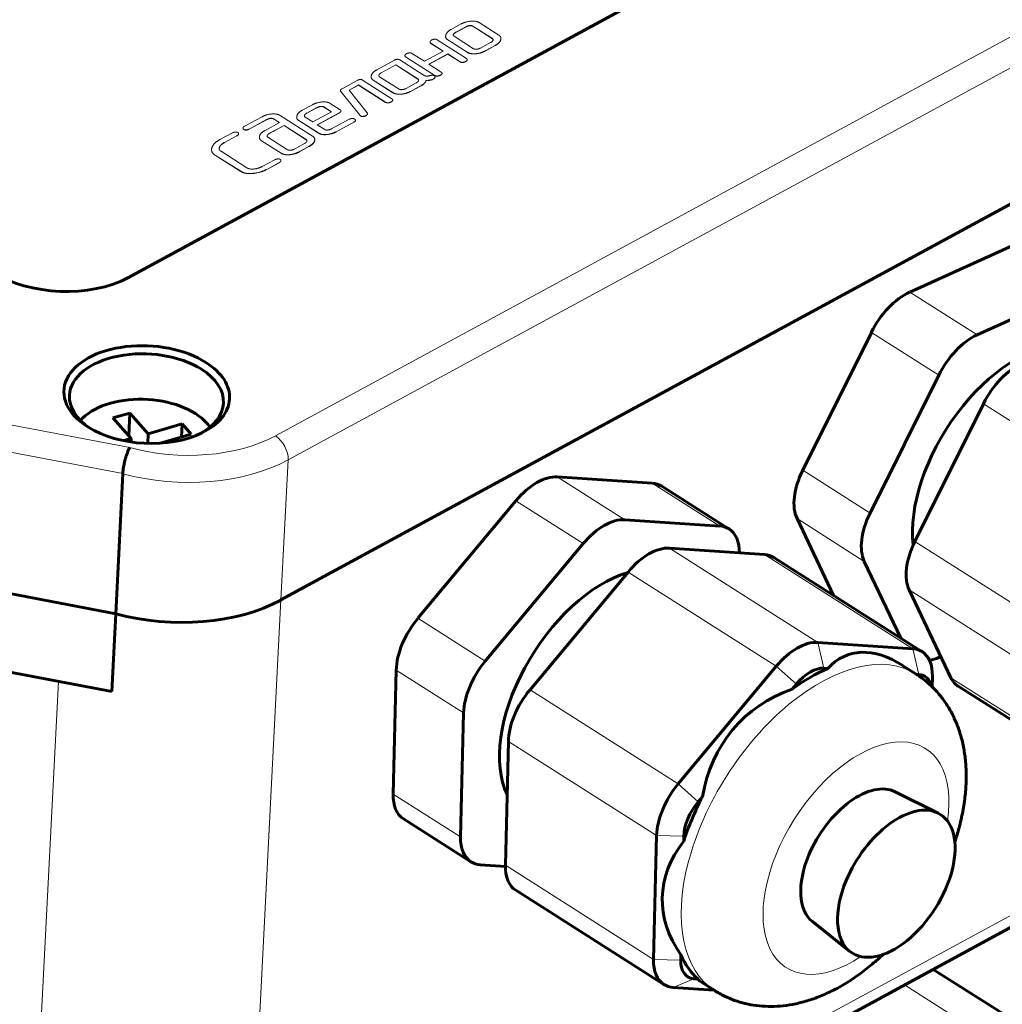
# Model space of a CAD drawing. Header units: millimetres. Extents: x 0 to 210, y 0 to 297.
# Tile 5 of 10: x 127 to 137, y 161 to 171. Entities that reach past the tile are written whole.
import ezdxf

# ---------------------------------------------------------------- set-up
doc = ezdxf.new("R2010")
doc.units = ezdxf.units.MM
doc.linetypes.add('K5LT_BASIC', pattern=[0])
doc.linetypes.add('K5LT_THIN', pattern=[0])
for name, color, linetype, true_color in [('G', 3, 'Continuous', 0x00ff00), ('R', 1, 'Continuous', 0xff0000), ('WELDING', 7, 'Continuous', 0xffffff)]:
    doc.layers.add(name, color=color, linetype=linetype, true_color=true_color)

msp = doc.modelspace()

# ---------------------------------------------------------------- linework, layer by layer
at = {"layer": 'G', "color": 5, "linetype": 'K5LT_BASIC', "lineweight": 60, "true_color": 0x0000ff}
for p, q in [((127.713, 168.281), (136.392, 172.993)), ((129.315, 164.893), (139.15, 170.232)), ((135.919, 168.127), (137.078, 168.652)), ((137.786, 168.202), (136.626, 167.677)), ((134.795, 166.256), (135.516, 167.704)), ((136.223, 167.254), (135.502, 165.806)), ((135.973, 165.507), (136.694, 166.955)), ((127.728, 166.856), (127.55, 166.805)), ((127.55, 166.805), (127.743, 166.589)), ((127.716, 166.62), (127.728, 166.856)), ((127.921, 166.64), (127.728, 166.856)), ((128.276, 166.742), (127.921, 166.64)), ((128.269, 166.604), (128.276, 166.742)), ((128.373, 166.634), (128.276, 166.742)), ((127.743, 166.589), (127.664, 166.567)), ((127.741, 166.553), (127.743, 166.589)), ((127.915, 166.538), (127.921, 166.64)), ((128.048, 166.541), (128.373, 166.634)), ((127.579, 164.748), (127.654, 166.22)), ((132.217, 166.186), (133.215, 166.119)), ((134.021, 165.638), (133.314, 166.088)), ((130.753, 164.7), (131.783, 165.935)), ((135.119, 164.941), (134.735, 165.748)), ((133.923, 165.669), (132.925, 165.736)), ((132.49, 165.485), (131.461, 164.25)), ((133.396, 165.436), (134.394, 165.37)), ((136.048, 164.349), (134.492, 165.339)), ((125.026, 165.233), (127.579, 164.748)), ((135.442, 165.298), (135.826, 164.491)), ((131.931, 163.95), (132.961, 165.186)), ((136.352, 164.075), (135.913, 164.999)), ((127.537, 163.93), (127.579, 164.748)), ((124.984, 164.415), (127.537, 163.93)), ((135.95, 164.38), (134.952, 164.447)), ((136.224, 164.289), (136.246, 164.299)), ((134.517, 164.196), (133.488, 162.961)), ((135.987, 164.114), (135.848, 164.202)), ((130.494, 162.854), (130.526, 164.156)), ((135.059, 164.173), (135.017, 164.176)), ((136.015, 164.109), (135.992, 164.111)), ((136.157, 164.09), (136.155, 163.981)), ((134.728, 164.009), (134.685, 163.957)), ((137.985, 162.996), (136.429, 163.986)), ((131.233, 163.706), (131.201, 162.404)), ((131.672, 162.105), (131.704, 163.407)), ((136.216, 162.654), (135.765, 162.878)), ((133.741, 162.825), (133.698, 162.773)), ((131.31, 162.142), (130.602, 162.592)), ((128.831, 157.03), (138.667, 162.369)), ((133.26, 162.417), (133.228, 161.115)), ((133.546, 162.411), (133.545, 162.357)), ((131.408, 162.111), (131.672, 162.094)), ((133.337, 160.853), (131.781, 161.843)), ((135.291, 161.199), (134.897, 161.513)), ((133.516, 161.163), (133.515, 161.109)), ((136.166, 161.011), (138.061, 159.806)), ((133.653, 160.913), (133.694, 160.911)), ((133.872, 160.788), (133.733, 160.876)), ((133.435, 160.822), (133.862, 160.794))]:
    msp.add_line(p, q, dxfattribs=at)
for centre, major_axis, ratio, start_param, end_param in [((127.006, 168.731), (1.011, -0.052), 0.58821, 3.94603, 5.516826), ((135.858, 167.619), (0.326, 0.513), 0.560853, 0.708731, 1.755929), ((136.566, 167.169), (0.326, 0.513), 0.560853, 0.708731, 1.755929), ((127.905, 167.051), (-0.87, 0.045), 0.58821, 3.94603, 7.097632), ((127.902, 167.002), (-0.809, 0.041), 0.58821, 3.94603, 6.283185), ((137.005, 166.246), (0.793, 1.247), 0.560853, 0.337309, 2.541072), ((127.902, 167.002), (-0.809, 0.041), 0.58821, 3.141593, 3.94603), ((127.905, 167.051), (-0.87, 0.045), 0.58821, 2.327146, 3.94603), ((137.037, 166.87), (0.326, 0.513), 0.560853, 0.708731, 1.755929), ((127.902, 167.002), (-0.809, 0.041), 0.58821, 0, 0.779697), ((127.88, 166.561), (0.748, -0.038), 0.58821, 0.526883, 2.710849), ((127.902, 167.002), (-0.809, 0.041), 0.58821, 2.361896, 3.141593), ((127.905, 167.051), (-0.87, 0.045), 0.58821, 0.814446, 2.327146), ((127.88, 166.561), (0.748, -0.038), 0.58821, 0.430743, 0.526883), ((135.138, 166.171), (-0.326, -0.513), 0.560853, 4.897522, 5.944719), ((131.99, 165.642), (0.326, 0.513), 0.560853, 0.297262, 1.344459), ((132.988, 165.575), (0.326, 0.513), 0.560853, 0, 0.297262), ((132.697, 165.192), (0.326, 0.513), 0.560853, 0.297262, 1.344459), ((135.845, 165.721), (-0.326, -0.513), 0.560853, 4.897522, 5.944719), ((133.695, 165.126), (0.326, 0.513), 0.560853, 0, 0.297262), ((133.695, 165.126), (0.326, 0.513), 0.560853, 5.556872, 6.283185), ((133.168, 164.893), (0.326, 0.513), 0.560853, 0.297262, 1.344459), ((136.316, 165.421), (-0.326, -0.513), 0.560853, 4.897522, 5.944719), ((134.166, 164.826), (0.326, 0.513), 0.560853, 0, 0.297262), ((132.666, 163.89), (0.793, 1.247), 0.560853, 0.568866, 2.81642), ((128.183, 165.612), (1.618, -0.083), 0.58821, 4.359952, 5.516826), ((128.183, 165.612), (1.618, -0.083), 0.58821, 4.359952, 5.516826), ((130.96, 164.406), (-0.326, -0.513), 0.560853, 4.486052, 5.533249), ((134.724, 163.903), (0.326, 0.513), 0.560853, 0.297262, 1.344459), ((136.107, 161.702), (0.822, -2.619), 0.414267, 2.684758, 3.37257), ((135.722, 163.837), (0.326, 0.513), 0.560853, 0, 0.297262), ((135.722, 163.837), (0.326, 0.513), 0.560853, 5.538926, 6.283185), ((136.284, 164.798), (-0.326, -0.513), 0.560853, 0.475549, 0.708731), ((131.668, 163.957), (-0.326, -0.513), 0.560853, 4.486052, 5.533249), ((134.834, 162.511), (1.058, 1.663), 0.560853, 0.687812, 0.953909), ((134.866, 163.813), (0.217, 0.342), 0.560853, 0.297262, 1.344459), ((135.864, 163.747), (0.217, 0.342), 0.560853, 5.786883, 6.580447), ((136.755, 164.498), (-0.326, -0.513), 0.560853, 5.944719, 6.283185), ((132.138, 163.657), (-0.326, -0.513), 0.560853, 4.486052, 5.533249), ((136.107, 161.702), (1.988, -1.894), 0.704377, 2.797819, 3.578919), ((133.695, 162.668), (-0.326, -0.513), 0.560853, 4.486052, 5.533249), ((130.928, 163.105), (-0.326, -0.513), 0.560853, 5.533249, 6.283185), ((135.354, 162.181), (-0.435, -0.684), 0.560853, 3.200895, 5.009651), ((134.834, 162.511), (1.058, 1.663), 0.560853, 1.735009, 2.001106), ((133.836, 162.578), (-0.217, -0.342), 0.560853, 4.486052, 5.533249), ((135.778, 161.911), (-0.463, -0.728), 0.560853, 3.200895, 5.009651), ((135.778, 161.911), (-0.463, -0.728), 0.560853, 6.223883, 9.48408), ((131.636, 162.655), (-0.326, -0.513), 0.560853, 5.533249, 6.283185), ((136.107, 161.702), (2.787, -0.06), 0.562579, 2.749514, 3.530615), ((131.636, 162.655), (-0.326, -0.513), 0.560853, 0, 0.297262), ((135.354, 162.181), (-0.435, -0.684), 0.560853, 5.009651, 6.223883), ((132.107, 162.355), (-0.326, -0.513), 0.560853, 5.533249, 6.283185), ((135.778, 161.911), (-0.463, -0.728), 0.560853, 5.009651, 6.223883), ((133.663, 161.366), (-0.326, -0.513), 0.560853, 5.533249, 6.283185), ((133.804, 161.276), (-0.217, -0.342), 0.560853, 5.533249, 6.580447), ((134.834, 162.511), (1.058, 1.663), 0.560853, 2.782207, 3.048304), ((136.107, 161.702), (2.428, 0.762), 0.190951, 3.207877, 3.301166), ((133.663, 161.366), (-0.326, -0.513), 0.560853, 0, 0.297262)]:
    msp.add_ellipse(centre, major_axis=major_axis, ratio=ratio, start_param=start_param, end_param=end_param, dxfattribs=at)
at = {"layer": 'R', "color": 7, "linetype": 'K5LT_THIN', "lineweight": 18}
for p, q in [((129.257, 166.618), (139.093, 171.957)), ((129.39, 166.364), (139.226, 171.704)), ((131.209, 170.945), (131.103, 170.888)), ((131.256, 170.915), (131.15, 170.858)), ((131.256, 170.913), (131.15, 170.856)), ((131.256, 170.913), (131.256, 170.915)), ((131.536, 170.792), (131.33, 170.923)), ((131.33, 170.921), (131.33, 170.923)), ((131.536, 170.79), (131.33, 170.921)), ((131.602, 170.828), (131.396, 170.959)), ((131.044, 170.816), (131.044, 170.818)), ((131.133, 170.816), (131.338, 170.685)), ((131.15, 170.856), (131.15, 170.858)), ((130.881, 170.754), (130.881, 170.755)), ((130.888, 170.741), (130.888, 170.743)), ((130.888, 170.743), (131.019, 170.66)), ((130.888, 170.741), (131.017, 170.659)), ((131.262, 170.583), (130.954, 170.779)), ((131.066, 170.78), (131.272, 170.649)), ((131.066, 170.778), (131.066, 170.78)), ((131.066, 170.778), (131.272, 170.647)), ((131.411, 170.692), (131.517, 170.749)), ((131.458, 170.662), (131.564, 170.719)), ((131.458, 170.66), (131.564, 170.718)), ((131.536, 170.79), (131.536, 170.792)), ((131.564, 170.718), (131.564, 170.719)), ((131.625, 170.789), (131.625, 170.79)), ((130.617, 170.61), (130.617, 170.612)), ((130.624, 170.6), (130.932, 170.404)), ((130.624, 170.598), (130.624, 170.6)), ((130.624, 170.598), (130.932, 170.402)), ((130.821, 170.553), (130.69, 170.636)), ((131.019, 170.66), (130.821, 170.553)), ((130.869, 170.523), (131.066, 170.63)), ((130.87, 170.522), (131.066, 170.628)), ((131.066, 170.628), (131.066, 170.63)), ((131.066, 170.63), (131.196, 170.547)), ((131.066, 170.628), (131.196, 170.546)), ((131.272, 170.647), (131.272, 170.649)), ((131.458, 170.66), (131.458, 170.662)), ((130.506, 170.564), (130.321, 170.463)), ((130.52, 170.516), (130.368, 170.433)), ((130.52, 170.514), (130.368, 170.432)), ((130.52, 170.514), (130.52, 170.516)), ((130.754, 170.368), (130.52, 170.516)), ((130.754, 170.366), (130.52, 170.514)), ((130.819, 170.404), (130.563, 170.567)), ((130.998, 170.44), (130.869, 170.523)), ((131.196, 170.546), (131.196, 170.547)), ((131.227, 170.54), (131.227, 170.542)), ((131.252, 170.548), (131.252, 170.55)), ((131.27, 170.564), (131.27, 170.566)), ((131.271, 170.568), (131.271, 170.57)), ((130.262, 170.392), (130.262, 170.393)), ((130.368, 170.432), (130.368, 170.433)), ((130.932, 170.402), (130.932, 170.404)), ((130.963, 170.397), (130.963, 170.398)), ((130.988, 170.405), (130.988, 170.407)), ((131.006, 170.421), (131.006, 170.423)), ((131.007, 170.425), (131.007, 170.427)), ((130.115, 170.351), (129.956, 170.265)), ((130.03, 170.25), (130.129, 170.304)), ((130.031, 170.249), (130.129, 170.302)), ((130.129, 170.302), (130.129, 170.304)), ((130.129, 170.304), (130.414, 170.123)), ((130.129, 170.302), (130.414, 170.121)), ((130.48, 170.159), (130.172, 170.355)), ((130.284, 170.353), (130.284, 170.355)), ((130.284, 170.355), (130.49, 170.225)), ((130.284, 170.353), (130.49, 170.223)), ((130.351, 170.391), (130.556, 170.26)), ((130.629, 170.267), (130.735, 170.325)), ((130.676, 170.237), (130.782, 170.295)), ((130.676, 170.236), (130.782, 170.293)), ((130.754, 170.366), (130.754, 170.368)), ((130.782, 170.293), (130.782, 170.295)), ((130.839, 170.35), (130.839, 170.352)), ((130.87, 170.352), (130.87, 170.354)), ((130.906, 170.362), (130.917, 170.368)), ((130.906, 170.36), (130.916, 170.366)), ((130.906, 170.36), (130.906, 170.362)), ((130.916, 170.366), (130.917, 170.368)), ((130.932, 170.382), (130.932, 170.383)), ((130.933, 170.386), (130.933, 170.387)), ((129.939, 170.245), (129.939, 170.247)), ((129.942, 170.235), (129.942, 170.237)), ((129.942, 170.237), (130.145, 169.984)), ((129.942, 170.235), (130.145, 169.982)), ((130.221, 170.011), (130.03, 170.25)), ((130.49, 170.223), (130.49, 170.225)), ((130.676, 170.236), (130.676, 170.237)), ((129.645, 170.096), (129.539, 170.039)), ((129.936, 170.044), (129.833, 170.11)), ((130.414, 170.121), (130.414, 170.123)), ((130.445, 170.115), (130.445, 170.117)), ((130.47, 170.124), (130.47, 170.125)), ((130.488, 170.14), (130.488, 170.142)), ((130.489, 170.144), (130.489, 170.146)), ((129.647, 169.767), (129.305, 169.984)), ((129.692, 170.066), (129.586, 170.009)), ((129.692, 170.064), (129.586, 170.007)), ((129.586, 170.007), (129.586, 170.009)), ((129.648, 169.916), (129.846, 170.023)), ((129.692, 170.064), (129.692, 170.066)), ((129.696, 169.886), (129.926, 170.011)), ((129.697, 169.885), (129.926, 170.009)), ((129.766, 170.072), (129.766, 170.074)), ((129.846, 170.023), (129.766, 170.074)), ((129.845, 170.022), (129.766, 170.072)), ((129.926, 170.009), (129.926, 170.011)), ((129.945, 170.029), (129.945, 170.031)), ((130.145, 169.982), (130.145, 169.984)), ((130.145, 169.984), (130.15, 169.98)), ((130.145, 169.982), (130.15, 169.978)), ((130.15, 169.978), (130.15, 169.98)), ((130.207, 169.981), (130.207, 169.983)), ((130.225, 170), (130.225, 170.002)), ((129.117, 169.97), (128.933, 169.87)), ((128.98, 169.84), (129.164, 169.94)), ((128.98, 169.839), (129.164, 169.939)), ((129.3, 169.909), (129.149, 169.827)), ((129.164, 169.939), (129.164, 169.94)), ((129.347, 169.879), (129.196, 169.797)), ((129.347, 169.878), (129.196, 169.795)), ((129.238, 169.947), (129.238, 169.949)), ((129.238, 169.949), (129.3, 169.909)), ((129.238, 169.947), (129.299, 169.908)), ((129.581, 169.731), (129.347, 169.879)), ((129.347, 169.878), (129.347, 169.879)), ((129.581, 169.729), (129.347, 169.878)), ((129.48, 169.967), (129.48, 169.969)), ((129.502, 169.929), (129.503, 169.931)), ((129.502, 169.929), (129.708, 169.798)), ((129.503, 169.931), (129.708, 169.8)), ((129.569, 169.966), (129.648, 169.916)), ((129.774, 169.836), (129.696, 169.886)), ((130.032, 169.943), (129.847, 169.843)), ((129.894, 169.813), (130.079, 169.913)), ((129.894, 169.811), (130.079, 169.912)), ((130.079, 169.912), (130.079, 169.913)), ((130.097, 169.932), (130.097, 169.934)), ((128.805, 169.801), (128.674, 169.73)), ((128.721, 169.7), (128.852, 169.771)), ((128.852, 169.769), (128.852, 169.771)), ((128.87, 169.79), (128.87, 169.791)), ((128.917, 169.851), (128.917, 169.853)), ((128.924, 169.836), (128.924, 169.838)), ((128.951, 169.83), (128.951, 169.832)), ((128.98, 169.839), (128.98, 169.84)), ((129.196, 169.795), (129.196, 169.797)), ((129.708, 169.798), (129.708, 169.8)), ((129.894, 169.811), (129.894, 169.813)), ((128.721, 169.698), (128.852, 169.769)), ((128.721, 169.698), (128.721, 169.7)), ((129.088, 169.755), (129.088, 169.757)), ((129.111, 169.717), (129.112, 169.718)), ((129.111, 169.717), (129.317, 169.586)), ((129.112, 169.718), (129.317, 169.588)), ((129.178, 169.754), (129.383, 169.624)), ((129.457, 169.631), (129.561, 169.688)), ((129.581, 169.729), (129.581, 169.731)), ((129.67, 169.727), (129.67, 169.729)), ((128.585, 169.624), (128.585, 169.626)), ((128.618, 169.571), (128.892, 169.397)), ((128.618, 169.569), (128.618, 169.571)), ((128.618, 169.569), (128.892, 169.396)), ((128.958, 169.433), (128.685, 169.607)), ((129.317, 169.586), (129.317, 169.588)), ((129.504, 169.601), (129.608, 169.658)), ((129.504, 169.599), (129.608, 169.656)), ((129.504, 169.599), (129.504, 169.601)), ((129.608, 169.656), (129.608, 169.658)), ((129.249, 169.518), (129.118, 169.447)), ((129.165, 169.417), (129.297, 169.488)), ((129.165, 169.416), (129.296, 169.487)), ((129.296, 169.487), (129.297, 169.488)), ((129.314, 169.507), (129.314, 169.509)), ((128.892, 169.396), (128.892, 169.397)), ((129.165, 169.416), (129.165, 169.417)), ((135.919, 168.127), (136.626, 167.677)), ((135.516, 167.704), (136.223, 167.254)), ((125.049, 167.003), (127.727, 166.494)), ((136.694, 166.955), (138.25, 165.965)), ((125.101, 166.705), (127.654, 166.22)), ((129.315, 164.893), (129.39, 166.364)), ((134.795, 166.256), (135.502, 165.806)), ((132.217, 166.186), (132.925, 165.736)), ((133.215, 166.119), (133.923, 165.669)), ((131.783, 165.935), (132.49, 165.485)), ((134.735, 165.748), (135.442, 165.298)), ((133.396, 165.436), (134.952, 164.447)), ((135.973, 165.507), (137.529, 164.517)), ((134.394, 165.37), (135.95, 164.38)), ((132.961, 165.186), (134.517, 164.196)), ((135.913, 164.999), (137.469, 164.009)), ((128.921, 157.206), (129.315, 164.893)), ((130.753, 164.7), (131.461, 164.25)), ((135.017, 164.176), (134.952, 164.447)), ((136.015, 164.109), (135.95, 164.38)), ((134.728, 164.009), (134.517, 164.196)), ((130.526, 164.156), (131.233, 163.706)), ((126.632, 157.297), (126.977, 164.036)), ((136.352, 164.075), (137.908, 163.086)), ((131.931, 163.95), (133.488, 162.961)), ((131.704, 163.407), (133.26, 162.417)), ((133.698, 162.773), (133.488, 162.961)), ((130.494, 162.854), (131.201, 162.404)), ((128.921, 157.206), (138.757, 162.545)), ((133.546, 162.411), (133.26, 162.417)), ((131.672, 162.105), (133.228, 161.115)), ((133.515, 161.109), (133.228, 161.115)), ((133.653, 160.913), (133.435, 160.822)), ((137.559, 159.77), (135.864, 160.848))]:
    msp.add_line(p, q, dxfattribs=at)
for centre, major_axis, ratio, start_param, end_param in [((128.267, 167.248), (1.416, -0.072), 0.58821, 4.351456, 5.516826), ((129.249, 166.454), (0.097, -0.178), 0.582626, 0.761594, 2.33239), ((128.258, 167.084), (1.618, -0.083), 0.58821, 4.359952, 5.516826), ((134.929, 162.451), (1.058, 1.663), 0.560853, 0, 3.141593), ((135.354, 162.181), (0.732, 1.151), 0.560853, 5.381498, 10.326465)]:
    msp.add_ellipse(centre, major_axis=major_axis, ratio=ratio, start_param=start_param, end_param=end_param, dxfattribs=at)
at = {"layer": 'WELDING', "color": 7, "linetype": 'K5LT_THIN', "lineweight": 18}
for points in [[(131.396, 170.959), (131.364, 170.979), (131.254, 170.97), (131.209, 170.945)], [(131.33, 170.923), (131.319, 170.93), (131.276, 170.926), (131.256, 170.915)], [(131.33, 170.921), (131.319, 170.928), (131.276, 170.925), (131.256, 170.913)], [(131.044, 170.818), (131.043, 170.794), (131.066, 170.78)], [(131.044, 170.816), (131.043, 170.793), (131.066, 170.778)], [(131.125, 170.829), (131.124, 170.821), (131.133, 170.816)], [(131.625, 170.79), (131.626, 170.812), (131.602, 170.828)], [(130.881, 170.755), (130.881, 170.748), (130.888, 170.743)], [(130.881, 170.754), (130.881, 170.746), (130.888, 170.741)], [(130.954, 170.779), (130.942, 170.787), (130.908, 170.782), (130.897, 170.776)], [(131.543, 170.779), (131.543, 170.787), (131.536, 170.792)], [(131.543, 170.778), (131.543, 170.786), (131.536, 170.79)], [(130.617, 170.612), (130.617, 170.605), (130.624, 170.6)], [(130.617, 170.61), (130.617, 170.603), (130.624, 170.598)], [(130.69, 170.636), (130.679, 170.643), (130.644, 170.639), (130.633, 170.633)], [(131.272, 170.649), (131.304, 170.628), (131.412, 170.637), (131.458, 170.662)], [(131.272, 170.647), (131.304, 170.627), (131.412, 170.635), (131.458, 170.66)], [(131.338, 170.685), (131.349, 170.678), (131.391, 170.681), (131.411, 170.692)], [(130.563, 170.567), (130.539, 170.582), (130.506, 170.564)], [(131.196, 170.547), (131.209, 170.539), (131.227, 170.542)], [(131.196, 170.546), (131.209, 170.537), (131.227, 170.54)], [(131.227, 170.542), (131.246, 170.547), (131.252, 170.55)], [(131.227, 170.54), (131.246, 170.545), (131.252, 170.548)], [(131.252, 170.55), (131.266, 170.557), (131.27, 170.566)], [(131.252, 170.548), (131.266, 170.556), (131.27, 170.564)], [(131.271, 170.57), (131.271, 170.577), (131.262, 170.583)], [(131.27, 170.566), (131.271, 170.568), (131.271, 170.57)], [(131.27, 170.564), (131.271, 170.566), (131.271, 170.568)], [(130.262, 170.393), (130.261, 170.37), (130.284, 170.355)], [(130.262, 170.392), (130.261, 170.368), (130.284, 170.353)], [(130.343, 170.405), (130.342, 170.396), (130.351, 170.391)], [(130.844, 170.397), (130.827, 170.399), (130.819, 170.404)], [(130.879, 170.402), (130.857, 170.397), (130.844, 170.397)], [(130.925, 170.401), (130.908, 170.412), (130.879, 170.402)], [(130.933, 170.387), (130.933, 170.395), (130.925, 170.401)], [(130.932, 170.404), (130.945, 170.396), (130.963, 170.398)], [(130.932, 170.402), (130.945, 170.394), (130.963, 170.397)], [(130.963, 170.398), (130.983, 170.404), (130.988, 170.407)], [(130.963, 170.397), (130.982, 170.402), (130.988, 170.405)], [(130.988, 170.407), (131.002, 170.414), (131.006, 170.423)], [(130.988, 170.405), (131.002, 170.412), (131.006, 170.421)], [(131.007, 170.427), (131.008, 170.434), (130.998, 170.44)], [(131.006, 170.423), (131.007, 170.425), (131.007, 170.427)], [(131.006, 170.421), (131.007, 170.423), (131.007, 170.425)], [(130.172, 170.355), (130.148, 170.37), (130.115, 170.351)], [(130.761, 170.354), (130.762, 170.363), (130.754, 170.368)], [(130.761, 170.354), (130.761, 170.361), (130.754, 170.366)], [(130.782, 170.295), (130.833, 170.322), (130.839, 170.352)], [(130.782, 170.293), (130.832, 170.321), (130.839, 170.35)], [(130.839, 170.352), (130.863, 170.352), (130.87, 170.354)], [(130.839, 170.35), (130.863, 170.351), (130.87, 170.352)], [(130.87, 170.354), (130.891, 170.357), (130.906, 170.362)], [(130.87, 170.352), (130.891, 170.355), (130.906, 170.36)], [(130.916, 170.366), (130.931, 170.374), (130.932, 170.382)], [(130.917, 170.368), (130.931, 170.376), (130.932, 170.383)], [(130.932, 170.383), (130.933, 170.385), (130.933, 170.387)], [(130.932, 170.382), (130.933, 170.384), (130.933, 170.386)], [(129.956, 170.265), (129.939, 170.256), (129.939, 170.247)], [(129.939, 170.247), (129.939, 170.242), (129.942, 170.237)], [(129.939, 170.245), (129.939, 170.24), (129.942, 170.235)], [(130.49, 170.225), (130.522, 170.204), (130.63, 170.212), (130.676, 170.237)], [(130.49, 170.223), (130.522, 170.202), (130.63, 170.211), (130.676, 170.236)], [(130.556, 170.26), (130.567, 170.253), (130.609, 170.257), (130.629, 170.267)], [(129.833, 170.11), (129.8, 170.13), (129.69, 170.121), (129.645, 170.096)], [(130.414, 170.123), (130.427, 170.115), (130.445, 170.117)], [(130.414, 170.121), (130.427, 170.113), (130.445, 170.115)], [(130.445, 170.117), (130.464, 170.122), (130.47, 170.125)], [(130.445, 170.115), (130.464, 170.121), (130.47, 170.124)], [(130.47, 170.125), (130.484, 170.133), (130.488, 170.142)], [(130.47, 170.124), (130.484, 170.131), (130.488, 170.14)], [(130.489, 170.146), (130.489, 170.153), (130.48, 170.159)], [(130.488, 170.142), (130.489, 170.144), (130.489, 170.146)], [(130.488, 170.14), (130.489, 170.142), (130.489, 170.144)], [(129.305, 169.984), (129.274, 170.004), (129.163, 169.995), (129.117, 169.97)], [(129.561, 169.98), (129.56, 169.972), (129.569, 169.966)], [(129.766, 170.074), (129.756, 170.081), (129.712, 170.077), (129.692, 170.066)], [(129.766, 170.072), (129.756, 170.079), (129.712, 170.076), (129.692, 170.064)], [(129.926, 170.011), (129.945, 170.021), (129.945, 170.031)], [(129.926, 170.009), (129.945, 170.02), (129.945, 170.029)], [(129.945, 170.031), (129.946, 170.038), (129.936, 170.044)], [(130.15, 169.98), (130.162, 169.972), (130.195, 169.976), (130.207, 169.983)], [(130.15, 169.978), (130.162, 169.97), (130.195, 169.974), (130.207, 169.981)], [(130.207, 169.983), (130.224, 169.992), (130.225, 170.002)], [(130.207, 169.981), (130.224, 169.99), (130.225, 170)], [(130.225, 170.002), (130.225, 170.006), (130.221, 170.011)], [(129.164, 169.94), (129.185, 169.952), (129.228, 169.955), (129.238, 169.949)], [(129.164, 169.939), (129.185, 169.95), (129.228, 169.953), (129.238, 169.947)], [(129.48, 169.969), (129.479, 169.945), (129.503, 169.931)], [(129.48, 169.967), (129.479, 169.944), (129.502, 169.929)], [(130.089, 169.946), (130.08, 169.952), (130.044, 169.95), (130.032, 169.943)], [(130.097, 169.934), (130.097, 169.941), (130.089, 169.946)], [(128.862, 169.804), (128.853, 169.81), (128.817, 169.807), (128.805, 169.801)], [(128.87, 169.791), (128.87, 169.799), (128.862, 169.804)], [(128.933, 169.87), (128.918, 169.862), (128.917, 169.853)], [(128.924, 169.838), (128.934, 169.831), (128.951, 169.832)], [(128.924, 169.836), (128.934, 169.83), (128.951, 169.83)], [(128.951, 169.832), (128.966, 169.833), (128.98, 169.84)], [(128.951, 169.83), (128.966, 169.831), (128.98, 169.839)], [(129.708, 169.8), (129.74, 169.779), (129.848, 169.788), (129.894, 169.813)], [(129.708, 169.798), (129.74, 169.778), (129.848, 169.786), (129.894, 169.811)], [(129.847, 169.843), (129.827, 169.832), (129.785, 169.829), (129.774, 169.836)], [(129.088, 169.757), (129.087, 169.734), (129.112, 169.718)], [(129.088, 169.755), (129.086, 169.733), (129.111, 169.717)], [(129.17, 169.768), (129.17, 169.759), (129.178, 169.754)], [(129.588, 169.718), (129.588, 169.726), (129.581, 169.731)], [(129.588, 169.717), (129.588, 169.725), (129.581, 169.729)], [(129.67, 169.729), (129.671, 169.751), (129.647, 169.767)], [(128.585, 169.626), (128.584, 169.593), (128.618, 169.571)], [(128.585, 169.624), (128.584, 169.592), (128.618, 169.569)], [(128.685, 169.607), (128.665, 169.619), (128.666, 169.637)], [(129.317, 169.588), (129.349, 169.568), (129.458, 169.576), (129.504, 169.601)], [(129.317, 169.586), (129.349, 169.566), (129.458, 169.575), (129.504, 169.599)], [(129.383, 169.624), (129.394, 169.617), (129.436, 169.62), (129.457, 169.631)], [(129.307, 169.522), (129.297, 169.528), (129.261, 169.525), (129.249, 169.518)], [(129.314, 169.509), (129.315, 169.517), (129.307, 169.522)], [(128.892, 169.397), (128.938, 169.368), (129.102, 169.383), (129.165, 169.417)], [(128.892, 169.396), (128.938, 169.366), (129.102, 169.381), (129.165, 169.416)], [(129.118, 169.447), (129.077, 169.425), (128.983, 169.417), (128.958, 169.433)]]:
    msp.add_open_spline(points, degree=2, dxfattribs=at)
for points, knots in [([(131.103, 170.888), (131.056, 170.862), (131.045, 170.824), (131.044, 170.818)], [0, 0, 0, 1, 1.202314, 1.202314, 1.202314]), ([(131.15, 170.858), (131.13, 170.847), (131.125, 170.832), (131.125, 170.829)], [0, 0, 0, 1, 1.252512, 1.252512, 1.252512]), ([(131.15, 170.856), (131.13, 170.845), (131.125, 170.831), (131.125, 170.828)], [0, 0, 0, 1, 1.215085, 1.215085, 1.215085]), ([(130.897, 170.776), (130.884, 170.769), (130.881, 170.757), (130.881, 170.755)], [0, 0, 0, 1, 1.186269, 1.186269, 1.186269]), ([(131.517, 170.749), (131.537, 170.76), (131.543, 170.776), (131.543, 170.779)], [0, 0, 0, 1, 1.262602, 1.262602, 1.262602]), ([(131.564, 170.719), (131.611, 170.745), (131.625, 170.783), (131.625, 170.79)], [0, 0, 0, 1, 1.231855, 1.231855, 1.231855]), ([(131.564, 170.718), (131.61, 170.743), (131.625, 170.782), (131.625, 170.789)], [0, 0, 0, 1, 1.231855, 1.231855, 1.231855]), ([(130.633, 170.633), (130.621, 170.626), (130.617, 170.614), (130.617, 170.612)], [0, 0, 0, 1, 1.189566, 1.189566, 1.189566]), ([(130.321, 170.463), (130.274, 170.438), (130.263, 170.399), (130.262, 170.393)], [0, 0, 0, 1, 1.202314, 1.202314, 1.202314]), ([(130.368, 170.433), (130.349, 170.423), (130.343, 170.407), (130.343, 170.405)], [0, 0, 0, 1, 1.252512, 1.252512, 1.252512]), ([(130.368, 170.432), (130.348, 170.421), (130.343, 170.406), (130.343, 170.404)], [0, 0, 0, 1, 1.215085, 1.215085, 1.215085]), ([(130.735, 170.325), (130.755, 170.336), (130.761, 170.352), (130.761, 170.354)], [0, 0, 0, 1, 1.262602, 1.262602, 1.262602]), ([(129.539, 170.039), (129.492, 170.013), (129.481, 169.975), (129.48, 169.969)], [0, 0, 0, 1, 1.202314, 1.202314, 1.202314]), ([(129.586, 170.009), (129.567, 169.998), (129.561, 169.983), (129.561, 169.98)], [0, 0, 0, 1, 1.248193, 1.248193, 1.248193]), ([(129.586, 170.007), (129.566, 169.996), (129.561, 169.982), (129.561, 169.979)], [0, 0, 0, 1, 1.210981, 1.210981, 1.210981]), ([(130.079, 169.913), (130.095, 169.922), (130.097, 169.932), (130.097, 169.934)], [0, 0, 0, 1, 1.128956, 1.128956, 1.128956]), ([(130.079, 169.912), (130.094, 169.92), (130.097, 169.931), (130.097, 169.932)], [0, 0, 0, 1, 1.128956, 1.128956, 1.128956]), ([(128.852, 169.771), (128.868, 169.779), (128.87, 169.79), (128.87, 169.791)], [0, 0, 0, 1, 1.126692, 1.126692, 1.126692]), ([(128.852, 169.769), (128.867, 169.778), (128.87, 169.789), (128.87, 169.79)], [0, 0, 0, 1, 1.126692, 1.126692, 1.126692]), ([(128.917, 169.853), (128.917, 169.852), (128.917, 169.842), (128.924, 169.838)], [0.962895, 0.962895, 0.962895, 1, 2, 2, 2]), ([(128.917, 169.851), (128.917, 169.851), (128.917, 169.84), (128.924, 169.836)], [0.962895, 0.962895, 0.962895, 1, 2, 2, 2]), ([(129.149, 169.827), (129.102, 169.802), (129.088, 169.763), (129.088, 169.757)], [0, 0, 0, 1, 1.228664, 1.228664, 1.228664]), ([(129.196, 169.797), (129.176, 169.786), (129.17, 169.77), (129.17, 169.768)], [0, 0, 0, 1, 1.262753, 1.262753, 1.262753]), ([(129.196, 169.795), (129.176, 169.785), (129.17, 169.769), (129.17, 169.767)], [0, 0, 0, 1, 1.225584, 1.225584, 1.225584]), ([(128.674, 169.73), (128.605, 169.693), (128.586, 169.636), (128.585, 169.626)], [0, 0, 0, 1, 1.224572, 1.224572, 1.224572]), ([(128.666, 169.637), (128.667, 169.644), (128.68, 169.677), (128.721, 169.7)], [0.744728, 0.744728, 0.744728, 1, 2, 2, 2]), ([(128.666, 169.637), (128.667, 169.642), (128.68, 169.676), (128.721, 169.698)], [0.76157, 0.76157, 0.76157, 1, 2, 2, 2]), ([(129.561, 169.688), (129.582, 169.699), (129.588, 169.715), (129.588, 169.718)], [0, 0, 0, 1, 1.273205, 1.273205, 1.273205]), ([(129.608, 169.658), (129.656, 169.684), (129.67, 169.722), (129.67, 169.729)], [0, 0, 0, 1, 1.224891, 1.224891, 1.224891]), ([(129.608, 169.656), (129.656, 169.682), (129.67, 169.721), (129.67, 169.727)], [0, 0, 0, 1, 1.224891, 1.224891, 1.224891]), ([(129.296, 169.487), (129.312, 169.495), (129.314, 169.506), (129.314, 169.507)], [0, 0, 0, 1, 1.126692, 1.126692, 1.126692]), ([(129.297, 169.488), (129.312, 169.497), (129.314, 169.508), (129.314, 169.509)], [0, 0, 0, 1, 1.126692, 1.126692, 1.126692])]:
    msp.add_open_spline(points, degree=2, knots=knots, dxfattribs=at)
at = {"layer": 'WELDING', "color": 5, "linetype": 'K5LT_BASIC', "lineweight": 60, "true_color": 0x0000ff}
for points, knots in [([(127.654, 166.22), (127.655, 166.231), (127.656, 166.253), (127.661, 166.287), (127.667, 166.32), (127.674, 166.352), (127.683, 166.385), (127.693, 166.416), (127.703, 166.444), (127.714, 166.471), (127.722, 166.487), (127.727, 166.494)], [0, 0, 0, 0, 1.556114, 2.91352, 4.125133, 5.369671, 6.652668, 7.921422, 9.196191, 10.453382, 12, 12, 12, 12]), ([(135.987, 164.114), (136.019, 164.093), (136.082, 164.048), (136.168, 163.97), (136.247, 163.882), (136.316, 163.785), (136.376, 163.677), (136.427, 163.56), (136.466, 163.434), (136.495, 163.298), (136.511, 163.153), (136.514, 163), (136.503, 162.839), (136.478, 162.67), (136.441, 162.507), (136.409, 162.4), (136.392, 162.352)], [0, 0, 0, 0, 1.039571, 2.083353, 3.140241, 4.217958, 5.324871, 6.468835, 7.656467, 8.89239, 10.178501, 11.513673, 12.894467, 14.316125, 15.773899, 17, 17, 17, 17]), ([(133.872, 160.788), (133.904, 160.767), (133.972, 160.729), (134.079, 160.684), (134.192, 160.65), (134.31, 160.629), (134.432, 160.62), (134.56, 160.624), (134.691, 160.642), (134.826, 160.674), (134.964, 160.721), (135.104, 160.783), (135.246, 160.861), (135.387, 160.955), (135.519, 161.058), (135.602, 161.133), (135.64, 161.168)], [0, 0, 0, 0, 1.039571, 2.083353, 3.140241, 4.217958, 5.324871, 6.468835, 7.656467, 8.89239, 10.178501, 11.513673, 12.894467, 14.316125, 15.773899, 17, 17, 17, 17])]:
    msp.add_open_spline(points, degree=3, knots=knots, dxfattribs=at)

doc.saveas('drawing.dxf')
